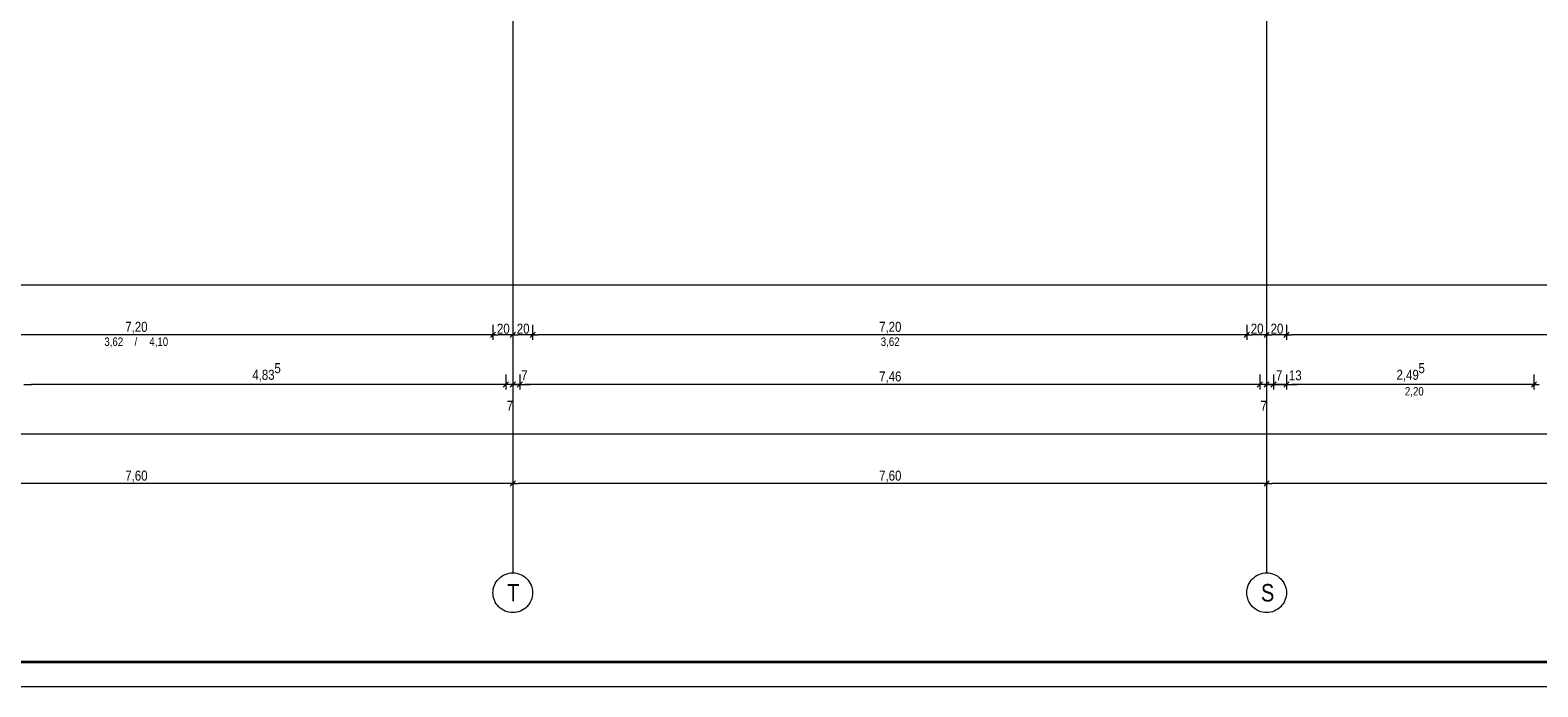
# Model space of a CAD drawing. Extents: x -720 to 300, y 62 to 1162.
# Tile 6 of 256: x -554 to -250, y 62 to 195. Entities that reach past the tile are written whole.
import ezdxf
from ezdxf.lldxf.tags import DXFTag

# ---------------------------------------------------------------- set-up
doc = ezdxf.new("R2010")
doc.units = 0
doc.layers.get('0').update_dxf_attribs({"lineweight": 13})
doc.layers.add('70 -71 Achsen- 1 Gebäudeachsen', color=7, linetype='STRICHPUNKT2-A06G93UB8I', lineweight=18)
doc.layers.add('iwb_Plankopf Rahmen', color=7, linetype='Continuous', lineweight=35)
doc.layers.add('70 -76 Bemaßung- 2 Allgemein', color=9, linetype='Continuous', lineweight=5, true_color=0x808080)
doc.styles.get("Standard").update_dxf_attribs({"font": 'ARIALN.TTF'})
tags = doc.linetypes.add('STRICHPUNKT2-A06G93UB8I', pattern=[12.7, 6.35, -3.175, 0, -3.175]).pattern_tags.tags
tags[10:11] = [DXFTag(74, 4), DXFTag(75, 0), DXFTag(340, '0'), DXFTag(46, 0.0), DXFTag(50, 0.0), DXFTag(44, 0.0), DXFTag(45, 0.0)]
tags[8:9] = [DXFTag(74, 4), DXFTag(75, 0), DXFTag(340, '0'), DXFTag(46, 0.0), DXFTag(50, 0.0), DXFTag(44, 0.0), DXFTag(45, 0.0)]
tags[6:7] = [DXFTag(74, 4), DXFTag(75, 0), DXFTag(340, '0'), DXFTag(46, 0.0), DXFTag(50, 0.0), DXFTag(44, 0.0), DXFTag(45, 0.0)]
tags[4:5] = [DXFTag(74, 4), DXFTag(75, 0), DXFTag(340, '0'), DXFTag(46, 0.0), DXFTag(50, 0.0), DXFTag(44, 0.0), DXFTag(45, 0.0)]

# ---------------------------------------------------------------- blocks, each defined once
blk = doc.blocks.new('Referenz-A06G93UD8I')
at = {"layer": '70 -71 Achsen- 1 Gebäudeachsen', "color": 0, "linetype": 'STRICHPUNKT2-A06G93UB8I', "lineweight": -2, "ltscale": 0.13}
for p, q in [((-456.85, 1084.85), (-456.85, 85.41)), ((-304.85, 1084.85), (-304.85, 85.41))]:
    blk.add_line(p, q, dxfattribs=at)
at = {"layer": '70 -71 Achsen- 1 Gebäudeachsen', "color": 0, "linetype": 'Continuous', "lineweight": -2, "ltscale": 0.13}
for p, q in [((-458.38, 85.11), (-458.01, 85.24)), ((-458.01, 85.24), (-457.63, 85.34)), ((-457.63, 85.34), (-457.25, 85.39)), ((-457.25, 85.39), (-456.85, 85.41)), ((-456.85, 85.41), (-456.46, 85.39)), ((-456.46, 85.39), (-456.07, 85.34)), ((-456.07, 85.34), (-455.69, 85.24)), ((-455.69, 85.24), (-455.32, 85.11)), ((-306.38, 85.11), (-306.01, 85.24)), ((-306.01, 85.24), (-305.63, 85.34)), ((-305.63, 85.34), (-305.25, 85.39)), ((-305.25, 85.39), (-304.85, 85.41)), ((-304.85, 85.41), (-304.46, 85.39)), ((-304.46, 85.39), (-304.07, 85.34)), ((-304.07, 85.34), (-303.69, 85.24)), ((-303.69, 85.24), (-303.32, 85.11)), ((-460.83, 81.8), (-460.78, 82.19)), ((-460.78, 82.19), (-460.68, 82.57)), ((-460.68, 82.57), (-460.55, 82.94)), ((-460.55, 82.94), (-460.38, 83.3)), ((-460.38, 83.3), (-460.18, 83.63)), ((-460.18, 83.63), (-459.95, 83.95)), ((-459.95, 83.95), (-459.68, 84.24)), ((-459.68, 84.24), (-459.39, 84.5)), ((-459.39, 84.5), (-459.08, 84.74)), ((-459.08, 84.74), (-458.74, 84.94)), ((-458.74, 84.94), (-458.38, 85.11)), ((-455.32, 85.11), (-454.97, 84.94)), ((-454.97, 84.94), (-454.63, 84.74)), ((-454.63, 84.74), (-454.32, 84.5)), ((-454.32, 84.5), (-454.02, 84.24)), ((-454.02, 84.24), (-453.76, 83.95)), ((-453.76, 83.95), (-453.53, 83.63)), ((-453.53, 83.63), (-453.33, 83.3)), ((-453.33, 83.3), (-453.16, 82.94)), ((-453.16, 82.94), (-453.03, 82.57)), ((-453.03, 82.57), (-452.93, 82.19)), ((-452.93, 82.19), (-452.87, 81.8)), ((-308.83, 81.8), (-308.78, 82.19)), ((-308.78, 82.19), (-308.68, 82.57)), ((-308.68, 82.57), (-308.55, 82.94)), ((-308.55, 82.94), (-308.38, 83.3)), ((-308.38, 83.3), (-308.18, 83.63)), ((-308.18, 83.63), (-307.95, 83.95)), ((-307.95, 83.95), (-307.68, 84.24)), ((-307.68, 84.24), (-307.39, 84.5)), ((-307.39, 84.5), (-307.08, 84.74)), ((-307.08, 84.74), (-306.74, 84.94)), ((-306.74, 84.94), (-306.38, 85.11)), ((-303.32, 85.11), (-302.97, 84.94)), ((-302.97, 84.94), (-302.63, 84.74)), ((-302.63, 84.74), (-302.32, 84.5)), ((-302.32, 84.5), (-302.02, 84.24)), ((-302.02, 84.24), (-301.76, 83.95)), ((-301.76, 83.95), (-301.53, 83.63)), ((-301.53, 83.63), (-301.33, 83.3)), ((-301.33, 83.3), (-301.16, 82.94)), ((-301.16, 82.94), (-301.03, 82.57)), ((-301.03, 82.57), (-300.93, 82.19)), ((-300.93, 82.19), (-300.87, 81.8)), ((-460.85, 81.41), (-460.83, 81.8)), ((-460.83, 81.02), (-460.85, 81.41)), ((-460.78, 80.63), (-460.83, 81.02)), ((-460.68, 80.25), (-460.78, 80.63)), ((-460.55, 79.88), (-460.68, 80.25)), ((-460.38, 79.53), (-460.55, 79.88)), ((-460.18, 79.19), (-460.38, 79.53)), ((-459.95, 78.87), (-460.18, 79.19)), ((-453.53, 79.19), (-453.76, 78.87)), ((-453.33, 79.53), (-453.53, 79.19)), ((-453.16, 79.88), (-453.33, 79.53)), ((-453.03, 80.25), (-453.16, 79.88)), ((-452.93, 80.63), (-453.03, 80.25)), ((-452.87, 81.02), (-452.93, 80.63)), ((-452.87, 81.8), (-452.85, 81.41)), ((-452.85, 81.41), (-452.87, 81.02)), ((-308.85, 81.41), (-308.83, 81.8)), ((-308.83, 81.02), (-308.85, 81.41)), ((-308.78, 80.63), (-308.83, 81.02)), ((-308.68, 80.25), (-308.78, 80.63)), ((-308.55, 79.88), (-308.68, 80.25)), ((-308.38, 79.53), (-308.55, 79.88)), ((-308.18, 79.19), (-308.38, 79.53)), ((-307.95, 78.87), (-308.18, 79.19)), ((-301.53, 79.19), (-301.76, 78.87)), ((-301.33, 79.53), (-301.53, 79.19)), ((-301.16, 79.88), (-301.33, 79.53)), ((-301.03, 80.25), (-301.16, 79.88)), ((-300.93, 80.63), (-301.03, 80.25)), ((-300.87, 81.02), (-300.93, 80.63)), ((-300.87, 81.8), (-300.85, 81.41)), ((-300.85, 81.41), (-300.87, 81.02)), ((-459.68, 78.58), (-459.95, 78.87)), ((-459.39, 78.32), (-459.68, 78.58)), ((-459.08, 78.09), (-459.39, 78.32)), ((-458.74, 77.88), (-459.08, 78.09)), ((-458.38, 77.72), (-458.74, 77.88)), ((-458.01, 77.58), (-458.38, 77.72)), ((-457.63, 77.49), (-458.01, 77.58)), ((-457.25, 77.43), (-457.63, 77.49)), ((-456.85, 77.41), (-457.25, 77.43)), ((-456.46, 77.43), (-456.85, 77.41)), ((-456.07, 77.49), (-456.46, 77.43)), ((-455.69, 77.58), (-456.07, 77.49)), ((-455.32, 77.72), (-455.69, 77.58)), ((-454.97, 77.88), (-455.32, 77.72)), ((-454.63, 78.09), (-454.97, 77.88)), ((-454.32, 78.32), (-454.63, 78.09)), ((-454.02, 78.58), (-454.32, 78.32)), ((-453.76, 78.87), (-454.02, 78.58)), ((-307.68, 78.58), (-307.95, 78.87)), ((-307.39, 78.32), (-307.68, 78.58)), ((-307.08, 78.09), (-307.39, 78.32)), ((-306.74, 77.88), (-307.08, 78.09)), ((-306.38, 77.72), (-306.74, 77.88)), ((-306.01, 77.58), (-306.38, 77.72)), ((-305.63, 77.49), (-306.01, 77.58)), ((-305.25, 77.43), (-305.63, 77.49)), ((-304.85, 77.41), (-305.25, 77.43)), ((-304.46, 77.43), (-304.85, 77.41)), ((-304.07, 77.49), (-304.46, 77.43)), ((-303.69, 77.58), (-304.07, 77.49)), ((-303.32, 77.72), (-303.69, 77.58)), ((-302.97, 77.88), (-303.32, 77.72)), ((-302.63, 78.09), (-302.97, 77.88)), ((-302.32, 78.32), (-302.63, 78.09)), ((-302.02, 78.58), (-302.32, 78.32)), ((-301.76, 78.87), (-302.02, 78.58))]:
    blk.add_line(p, q, dxfattribs=at)
at = {"layer": '70 -76 Bemaßung- 2 Allgemein', "color": 0, "linetype": 'Continuous', "lineweight": -2, "ltscale": 0.13}
for p, q in [((76.46, 143.41), (-602.79, 143.41)), ((-460.32, 133.94), (-461.38, 132.88)), ((-461.38, 132.88), (-460.32, 133.94)), ((-460.85, 135.41), (-460.85, 132.41)), ((-460.85, 135.41), (-460.85, 132.41)), ((-457.38, 132.88), (-456.32, 133.94)), ((-456.32, 133.94), (-457.38, 132.88)), ((-456.85, 135.41), (-456.85, 132.41)), ((-456.85, 135.41), (-456.85, 132.41)), ((-453.38, 132.88), (-452.32, 133.94)), ((-452.32, 133.94), (-453.38, 132.88)), ((-452.85, 135.41), (-452.85, 132.41)), ((-452.85, 135.41), (-452.85, 132.41)), ((-308.32, 133.94), (-309.38, 132.88)), ((-309.38, 132.88), (-308.32, 133.94)), ((-308.85, 135.41), (-308.85, 132.41)), ((-308.85, 135.41), (-308.85, 132.41)), ((-305.38, 132.88), (-304.32, 133.94)), ((-304.32, 133.94), (-305.38, 132.88)), ((-304.85, 135.41), (-304.85, 132.41)), ((-304.85, 135.41), (-304.85, 132.41)), ((-300.32, 133.94), (-301.38, 132.88)), ((-301.38, 132.88), (-300.32, 133.94)), ((-300.85, 135.41), (-300.85, 132.41)), ((-300.85, 135.41), (-300.85, 132.41)), ((-461.91, 133.41), (-603.79, 133.41)), ((-460.35, 133.41), (-461.91, 133.41)), ((-461.35, 133.41), (-459.79, 133.41)), ((-457.91, 133.41), (-459.79, 133.41)), ((-456.35, 133.41), (-457.91, 133.41)), ((-457.35, 133.41), (-455.79, 133.41)), ((-453.91, 133.41), (-455.79, 133.41)), ((-452.35, 133.41), (-453.91, 133.41)), ((-453.35, 133.41), (-451.79, 133.41)), ((-309.91, 133.41), (-451.79, 133.41)), ((-308.35, 133.41), (-309.91, 133.41)), ((-309.35, 133.41), (-307.79, 133.41)), ((-305.91, 133.41), (-307.79, 133.41)), ((-304.35, 133.41), (-305.91, 133.41)), ((-305.35, 133.41), (-303.79, 133.41)), ((-301.91, 133.41), (-303.79, 133.41)), ((-300.35, 133.41), (-301.91, 133.41)), ((-301.35, 133.41), (-299.79, 133.41)), ((-157.91, 133.41), (-299.79, 133.41)), ((-458.25, 125.41), (-458.25, 122.41)), ((-458.25, 125.41), (-458.25, 122.41)), ((-456.85, 125.41), (-456.85, 122.41)), ((-456.85, 125.41), (-456.85, 122.41)), ((-455.45, 125.41), (-455.45, 122.41)), ((-455.45, 125.41), (-455.45, 122.41)), ((-306.25, 125.41), (-306.25, 122.41)), ((-306.25, 125.41), (-306.25, 122.41)), ((-304.85, 125.41), (-304.85, 122.41)), ((-304.85, 125.41), (-304.85, 122.41)), ((-303.45, 125.41), (-303.45, 122.41)), ((-303.45, 125.41), (-303.45, 122.41)), ((-300.85, 125.41), (-300.85, 122.41)), ((-300.85, 125.41), (-300.85, 122.41)), ((-250.95, 125.41), (-250.95, 122.41)), ((-250.95, 125.41), (-250.95, 122.41)), ((-555.45, 123.41), (-553.89, 123.41)), ((-459.31, 123.41), (-553.89, 123.41)), ((-459.31, 123.41), (-460.37, 123.41)), ((-457.75, 123.41), (-459.31, 123.41)), ((-457.75, 123.41), (-459.31, 123.41)), ((-457.91, 123.41), (-458.97, 123.41)), ((-457.72, 123.94), (-458.78, 122.88)), ((-457.72, 123.94), (-458.78, 122.88)), ((-456.85, 123.41), (-458.25, 123.41)), ((-456.35, 123.41), (-457.91, 123.41)), ((-457.38, 122.88), (-456.32, 123.94)), ((-456.32, 123.94), (-457.38, 122.88)), ((-457.35, 123.41), (-455.79, 123.41)), ((-455.45, 123.41), (-456.85, 123.41)), ((-455.98, 122.88), (-454.92, 123.94)), ((-455.98, 122.88), (-454.92, 123.94)), ((-455.95, 123.41), (-454.39, 123.41)), ((-455.95, 123.41), (-454.39, 123.41)), ((-455.79, 123.41), (-454.73, 123.41)), ((-454.39, 123.41), (-453.33, 123.41)), ((-307.31, 123.41), (-454.39, 123.41)), ((-307.31, 123.41), (-308.37, 123.41)), ((-305.75, 123.41), (-307.31, 123.41)), ((-305.75, 123.41), (-307.31, 123.41)), ((-305.91, 123.41), (-306.97, 123.41)), ((-305.72, 123.94), (-306.78, 122.88)), ((-305.72, 123.94), (-306.78, 122.88)), ((-304.85, 123.41), (-306.25, 123.41)), ((-304.35, 123.41), (-305.91, 123.41)), ((-304.51, 123.41), (-305.57, 123.41)), ((-304.32, 123.94), (-305.38, 122.88)), ((-305.38, 122.88), (-304.32, 123.94)), ((-305.35, 123.41), (-303.79, 123.41)), ((-303.45, 123.41), (-304.85, 123.41)), ((-302.95, 123.41), (-304.51, 123.41)), ((-302.92, 123.94), (-303.98, 122.88)), ((-303.98, 122.88), (-302.92, 123.94)), ((-303.95, 123.41), (-302.39, 123.41)), ((-303.79, 123.41), (-302.73, 123.41)), ((-300.85, 123.41), (-303.45, 123.41)), ((-302.39, 123.41), (-301.33, 123.41)), ((-301.38, 122.88), (-300.32, 123.94)), ((-301.38, 122.88), (-300.32, 123.94)), ((-301.35, 123.41), (-299.79, 123.41)), ((-301.35, 123.41), (-299.79, 123.41)), ((-299.79, 123.41), (-298.73, 123.41)), ((-252.01, 123.41), (-299.79, 123.41)), ((-250.45, 123.41), (-252.01, 123.41)), ((-251.48, 122.88), (-250.42, 123.94)), ((-250.42, 123.94), (-251.48, 122.88)), ((-251.45, 123.41), (-249.89, 123.41)), ((76.46, 113.41), (-682.36, 113.41)), ((-457.91, 103.41), (-607.79, 103.41)), ((-456.35, 103.41), (-457.91, 103.41)), ((-457.38, 102.88), (-456.32, 103.94)), ((-456.32, 103.94), (-457.38, 102.88)), ((-457.35, 103.41), (-455.79, 103.41)), ((-456.85, 105.41), (-456.85, 102.41)), ((-456.85, 105.41), (-456.85, 102.41)), ((-305.91, 103.41), (-455.79, 103.41)), ((-304.35, 103.41), (-305.91, 103.41)), ((-305.38, 102.88), (-304.32, 103.94)), ((-304.32, 103.94), (-305.38, 102.88)), ((-305.35, 103.41), (-303.79, 103.41)), ((-304.85, 105.41), (-304.85, 102.41)), ((-304.85, 105.41), (-304.85, 102.41)), ((-153.91, 103.41), (-303.79, 103.41))]:
    blk.add_line(p, q, dxfattribs=at)
at = {"layer": '70 -71 Achsen- 1 Gebäudeachsen', "color": 0, "linetype": 'Continuous', "lineweight": -2, "ltscale": 0.13, "char_height": 3.5241, "attachment_point": 1}
for s, insert in [('{\\fArial Narrow;T}', (-458, 83.17)), ('{\\fArial Narrow;S}', (-306, 83.17))]:
    blk.add_mtext(s, dxfattribs=dict(at, insert=insert))
at = {"layer": '70 -76 Bemaßung- 2 Allgemein', "color": 0, "linetype": 'Continuous', "lineweight": -2, "ltscale": 0.13, "attachment_point": 1}
for s, insert, char_height in [('{\\fArial Narrow;7,20}', (-534.99, 136.03), 2.0138), ('{\\fArial Narrow;20}', (-460.05, 135.66), 2.0138), ('{\\fArial Narrow;20}', (-456.05, 135.66), 2.0138), ('{\\fArial Narrow;7,20}', (-382.99, 136.03), 2.0138), ('{\\fArial Narrow;20}', (-308.05, 135.66), 2.0138), ('{\\fArial Narrow;20}', (-304.05, 135.66), 2.0138), ('{\\fArial Narrow;3,62}', (-539.21, 132.88), 1.7), ('{\\fArial Narrow;/}', (-533.13, 132.85), 1.7), ('{\\fArial Narrow;4,10}', (-530.14, 132.87), 1.7), ('{\\fArial Narrow;3,62}', (-382.66, 132.88), 1.7), ('{\\fArial Narrow;5}', (-504.92, 127.7), 2.0138), ('{\\fArial Narrow;5}', (-274.24, 127.7), 2.0138), ('{\\fArial Narrow;4,83}', (-509.38, 126.36), 2.0138), ('{\\fArial Narrow;7}', (-455.17, 126.24), 2.0138), ('{\\fArial Narrow;7,46}', (-382.99, 126.03), 2.0138), ('{\\fArial Narrow;7}', (-302.97, 126.24), 2.0138), ('{\\fArial Narrow;13}', (-300.36, 126.25), 2.0138), ('{\\fArial Narrow;2,49}', (-278.66, 126.36), 2.0138), ('{\\fArial Narrow;2,20}', (-276.98, 122.88), 1.7), ('{\\fArial Narrow;7}', (-458.09, 120.1), 2.0138), ('{\\fArial Narrow;7}', (-306.09, 120.1), 2.0138), ('{\\fArial Narrow;7,60}', (-534.99, 106.03), 2.0138), ('{\\fArial Narrow;7,60}', (-382.99, 106.03), 2.0138)]:
    blk.add_mtext(s, dxfattribs=dict(at, insert=insert, char_height=char_height))

msp = doc.modelspace()

# ---------------------------------------------------------------- linework, layer by layer
at = {"layer": 'iwb_Plankopf Rahmen', "color": 8, "lineweight": 13, "ltscale": 0.13, "true_color": 0x808080}
msp.add_lwpolyline([(300.35, 62.43), (-719.65, 62.43), (-719.65, 1162.43), (300.35, 1162.43), (300.35, 62.43)], close=True, dxfattribs=at)
at = {"layer": 'iwb_Plankopf Rahmen', "ltscale": 0.35}
msp.add_lwpolyline([(-699.65, 67.43), (-699.65, 1157.43), (295.35, 1157.43), (295.35, 67.43), (-599.65, 67.43), (-699.65, 67.43)], close=True, dxfattribs=at)

# ---------------------------------------------------------------- block references
at = {"color": 8, "lineweight": 13, "ltscale": 0.13, "true_color": 0x808080}
msp.add_blockref('Referenz-A06G93UD8I', (0, 0), dxfattribs=at)

doc.saveas('drawing.dxf')
